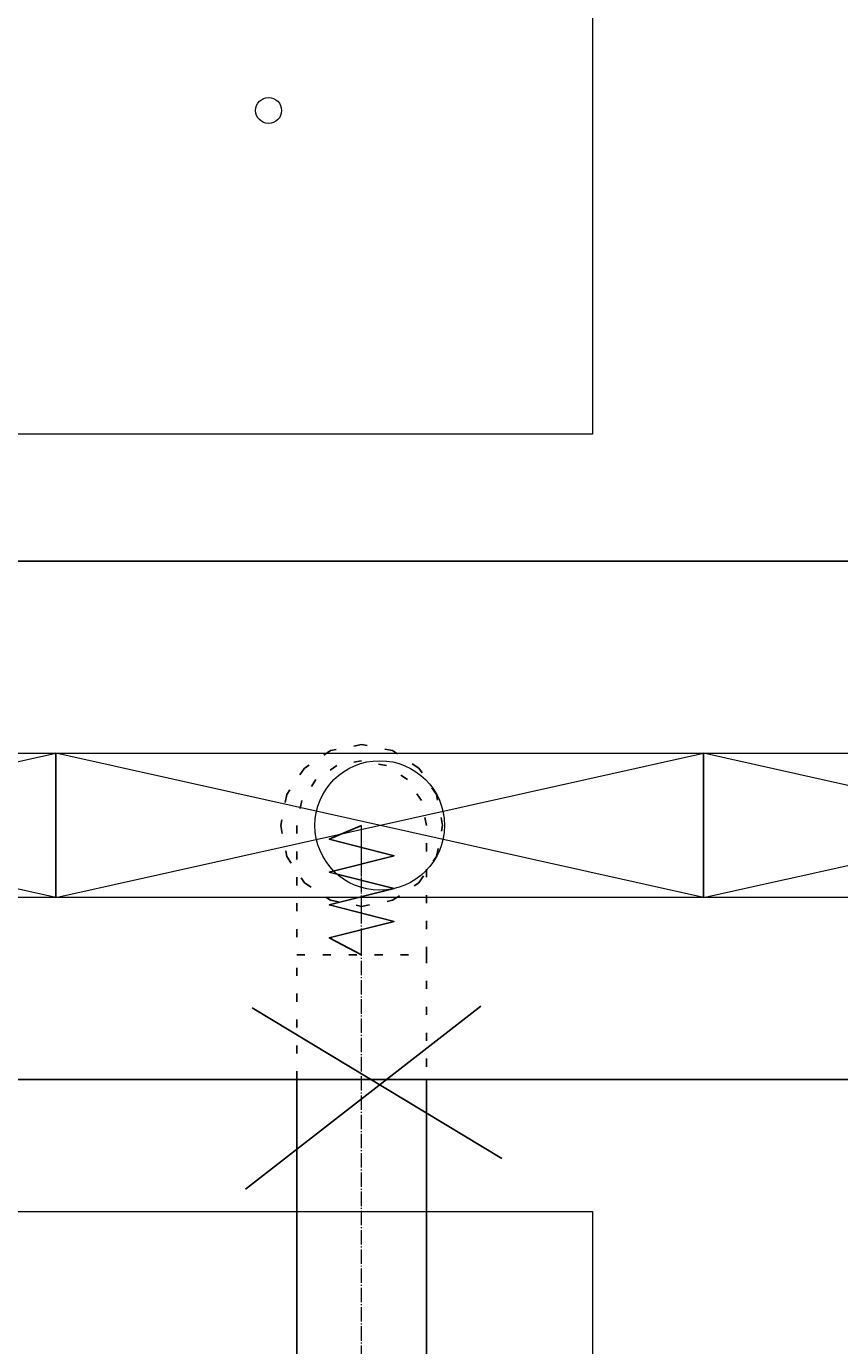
# Model space of a CAD drawing. Header units: centimetres. Extents: x -228435 to 46820, y -89367 to 152985.
# Tile 140 of 256: x -51014 to -49758, y 49193 to 51230. Entities that reach past the tile are written whole.
import ezdxf

# ---------------------------------------------------------------- set-up
doc = ezdxf.new("R2010")
doc.units = ezdxf.units.CM
doc.header["$LTSCALE"] = 50
doc.header["$PDMODE"] = 35
doc.header["$PDSIZE"] = 0.1
doc.linetypes.add('CADVENT_CENTERLINE', pattern=[9.9, 7.4, -1, 0.5, -1])
doc.linetypes.add('CADVENT_HIDDEN', pattern=[0.8, 0.25, -0.55])
doc.layers.get('0').update_dxf_attribs({"color": 8})
doc.layers.get('DEFPOINTS').update_dxf_attribs({"color": 8})
for name, color, linetype in [('01-103-Went PP_poziom-0_5$0$L_Nawiew', 250, 'Continuous'), ('bgde-nawiewEXP', 250, 'Continuous'), ('bgde-nawiewHIDDEN', 250, 'Continuous'), ('IS_zmiany 2024', 3, 'Continuous')]:
    doc.layers.add(name, color=color, linetype=linetype)
for name, color, linetype, lineweight in [('bgde-nawiewCEN', 7, 'Continuous', 13), ('bgde_nawiewnik', 11, 'Continuous', 5), ('Kondygnacja  -0_5$0$ARCH_INFO_WYMIARY', 8, 'Continuous', 9), ('SU Lampy kwadratowe  -05$0$ARCH_SUFITY_PODWIESZANE', 8, 'Continuous', 9)]:
    doc.layers.add(name, color=color, linetype=linetype, lineweight=lineweight)
doc.styles.add('Kondygnacja  -0_5$0$Romans', font='Romans.shx', dxfattribs={"width": 0.7})
doc.dimstyles.new('Kondygnacja  -0_5$0$Wymiary 1-100', dxfattribs={"dimtxt": 12, "dimasz": 10, "dimexe": 5, "dimexo": 0, "dimgap": 4, "dimtad": 1, "dimrnd": 0.5, "dimzin": 12, "dimdsep": 46, "dimtxsty": 'Kondygnacja  -0_5$0$Romans', "dimblk": 'Kondygnacja  -0_5$0$_Oblique', "dimcen": 10, "dimdle": 10, "dimclrt": 55, "dimazin": 0, "dimtfac": 1, "dimtmove": 1, "dimatfit": 3, "dimfxl": 8, "dimfxlon": 1, "dimtolj": 1, "dimtzin": 0, "dimarcsym": 0})

# ---------------------------------------------------------------- blocks, each defined once
blk = doc.blocks.new('SU Lampy kwadratowe  -05$0$moduł sufitu')
at = {"layer": 'SU Lampy kwadratowe  -05$0$ARCH_SUFITY_PODWIESZANE'}
for points in [[(60, -60), (240, -60), (240, -240), (60, -240)], [(60, -360), (240, -360), (240, -540), (60, -540)]]:
    blk.add_lwpolyline(points, close=True, dxfattribs=at)
blk.add_circle((190, -190), 2, dxfattribs=at)
blk = doc.blocks.new('SU Lampy kwadratowe  -05')
at = {"layer": 'SU Lampy kwadratowe  -05$0$ARCH_SUFITY_PODWIESZANE'}
blk.add_blockref('SU Lampy kwadratowe  -05$0$moduł sufitu', (6860, 9800), dxfattribs=at)
blk = doc.blocks.new('Kondygnacja  -0_5$0$_Oblique')
at = {"color": 0, "linetype": 'ByBlock', "lineweight": -2}
blk.add_line((-0.5, -0.5), (0.5, 0.5), dxfattribs=at)
blk = doc.blocks.new('*D147')
at = {"layer": 'DEFPOINTS', "color": 0}
for p in [(5845, 52950), (6165.9, 52950), (-62690, 50660)]:
    blk.add_point(p, dxfattribs=at)
at = {"layer": 'Kondygnacja  -0_5$0$ARCH_INFO_WYMIARY', "color": 0, "lineweight": -2}
for p, q in [((6165.9, 50650), (6165.9, 52960)), ((6157.9, 52950), (6170.9, 52950)), ((6157.9, 50660), (6170.9, 50660))]:
    blk.add_line(p, q, dxfattribs=at)
at = {"layer": 'Kondygnacja  -0_5$0$ARCH_INFO_WYMIARY', "color": 0, "lineweight": -2, "xscale": 10, "yscale": 10, "zscale": 10}
for p, rotation in [((6165.9, 52950), 90), ((6165.9, 50660), 270)]:
    blk.add_blockref('Kondygnacja  -0_5$0$_Oblique', p, dxfattribs=dict(at, rotation=rotation))
at = {"layer": 'Kondygnacja  -0_5$0$ARCH_INFO_WYMIARY', "color": 55, "insert": (6155.9, 51805), "char_height": 12, "attachment_point": 5, "rotation": 90, "style": 'Kondygnacja  -0_5$0$Romans'}
blk.add_mtext('\\A1;2290', dxfattribs=at)
blk = doc.blocks.new('A$C066D7839')
at = {"layer": 'bgde_nawiewnik'}
for p, q in [((-50, -11.15), (-50, 11.15)), ((-50, 11.15), (50, 11.15)), ((-50, -11.15), (50, 11.15)), ((50, -11.15), (-50, 11.15)), ((50, 11.15), (50, -11.15)), ((50, -11.15), (-50, -11.15))]:
    blk.add_line(p, q, dxfattribs=at)
blk.add_circle((0, 0), 10, dxfattribs=at)

msp = doc.modelspace()

# ---------------------------------------------------------------- linework, layer by layer
at = {"layer": 'bgde-nawiewCEN', "linetype": 'CADVENT_CENTERLINE', "ltscale": 0.06}
for p, q in [((-50496.365, 49995.567), (-50496.365, 49996.041)), ((-50496.365, 49994.441), (-50496.365, 49995.567)), ((-50496.365, 49992.248), (-50496.365, 49994.441)), ((-50496.365, 49988.634), (-50496.365, 49992.248)), ((-50496.365, 49983.241), (-50496.365, 49988.634)), ((-50496.365, 49975.715), (-50496.365, 49983.241)), ((-50496.365, 49965.7), (-50496.365, 49975.715)), ((-50496.365, 49952.841), (-50496.365, 49965.7)), ((-50496.365, 49936.782), (-50496.365, 49952.841)), ((-50496.365, 49917.167), (-50496.365, 49936.782)), ((-50496.365, 49893.641), (-50496.365, 49917.167)), ((-50496.365, 49865.848), (-50496.365, 49893.641)), ((-50496.365, 49814.737), (-50496.365, 49865.848)), ((-50496.365, 49796.041), (-50496.365, 49814.737)), ((-50496.365, 45755.331), (-50496.365, 49796.041))]:
    msp.add_line(p, q, dxfattribs=at)
at = {"layer": 'bgde-nawiewEXP', "linetype": 'Continuous'}
msp.add_lwpolyline([(-55706.071, 49603.941), (-19380.813, 49603.941), (-19380.813, 50403.941), (-19370.813, 50403.941), (-19370.813, 49603.941), (-19380.813, 49603.941), (-19380.813, 50403.941), (-55706.071, 50403.941)], close=True, dxfattribs=at)
msp.add_lwpolyline([(-50596.365, 49603.941), (-50596.365, 45755.331), (-50396.365, 45755.331), (-50396.365, 49603.941)], dxfattribs=at)
at = {"layer": 'bgde-nawiewHIDDEN', "linetype": 'CADVENT_HIDDEN'}
msp.add_lwpolyline([(-50621.365, 49996.041), (-50611.85, 49948.206), (-50584.754, 49907.653), (-50544.201, 49880.556), (-50496.365, 49871.041), (-50448.53, 49880.556), (-50407.977, 49907.653), (-50380.88, 49948.206), (-50371.365, 49996.041), (-50380.88, 50043.877), (-50407.977, 50084.429), (-50448.53, 50111.526), (-50496.365, 50121.041), (-50544.201, 50111.526), (-50584.754, 50084.429), (-50611.85, 50043.877)], close=True, dxfattribs=at)
msp.add_lwpolyline([(-50621.365, 49996.041), (-50611.85, 49948.206), (-50584.754, 49907.653), (-50544.201, 49880.556), (-50496.365, 49871.041), (-50448.53, 49880.556), (-50407.977, 49907.653), (-50380.88, 49948.206), (-50371.365, 49996.041), (-50380.88, 50043.877), (-50407.977, 50084.429), (-50448.53, 50111.526), (-50496.365, 50121.041), (-50544.201, 50111.526), (-50584.754, 50084.429), (-50611.85, 50043.877)], close=True, dxfattribs=at)
msp.add_lwpolyline([(-50596.365, 49603.941), (-50596.365, 49796.041), (-50396.365, 49796.041), (-50396.365, 49996.041), (-50403.977, 50034.309), (-50425.655, 50066.752), (-50458.097, 50088.429), (-50496.365, 50096.041), (-50534.634, 50088.429), (-50567.076, 50066.752), (-50588.753, 50034.309), (-50596.365, 49996.041), (-50596.365, 49796.041), (-50396.365, 49796.041), (-50396.365, 49603.941)], dxfattribs=at)
at = {"layer": 'bgde-nawiewHIDDEN'}
msp.add_lwpolyline([(-50496.365, 49996.041), (-50546.365, 49974.743), (-50446.365, 49949.382), (-50546.365, 49924.161), (-50446.365, 49898.876), (-50546.365, 49873.341), (-50446.365, 49847.982), (-50546.365, 49822.523), (-50496.365, 49796.041)], dxfattribs=at)
at = {"layer": 'IS_zmiany 2024', "color": 1}
for p, q in [((-50675.526, 49434.306), (-50312.496, 49716.812)), ((-50665.526, 49714.306), (-50280.131, 49481.991))]:
    msp.add_line(p, q, dxfattribs=at)

# ---------------------------------------------------------------- block references
at = {"layer": '01-103-Went PP_poziom-0_5$0$L_Nawiew', "xscale": 10, "yscale": 10, "zscale": 10}
for p in [(-51468.405, 49996.041, 1117.041), (-50468.405, 49996.041, 1117.041), (-49468.405, 49996.041, 1117.041)]:
    msp.add_blockref('A$C066D7839', p, dxfattribs=at)
at = {"layer": 'SU Lampy kwadratowe  -05$0$ARCH_SUFITY_PODWIESZANE', "xscale": 10, "yscale": 10, "zscale": 10}
msp.add_blockref('SU Lampy kwadratowe  -05', (-121140, -45000), dxfattribs=at)

# ---------------------------------------------------------------- dimensions: what is measured, and where the dimension line sits
at = {"layer": 'Kondygnacja  -0_5$0$ARCH_INFO_WYMIARY'}
dim = msp.add_linear_dim(base=(6165.858, 52950), p1=(-62690, 50660), p2=(5845, 52950), angle=90, dimstyle='Kondygnacja  -0_5$0$Wymiary 1-100', dxfattribs=at)
dim.commit()
dim.dimension.update_dxf_attribs({"geometry": '*D147', "text_midpoint": (6155.858, 51805)})

doc.saveas('drawing.dxf')
